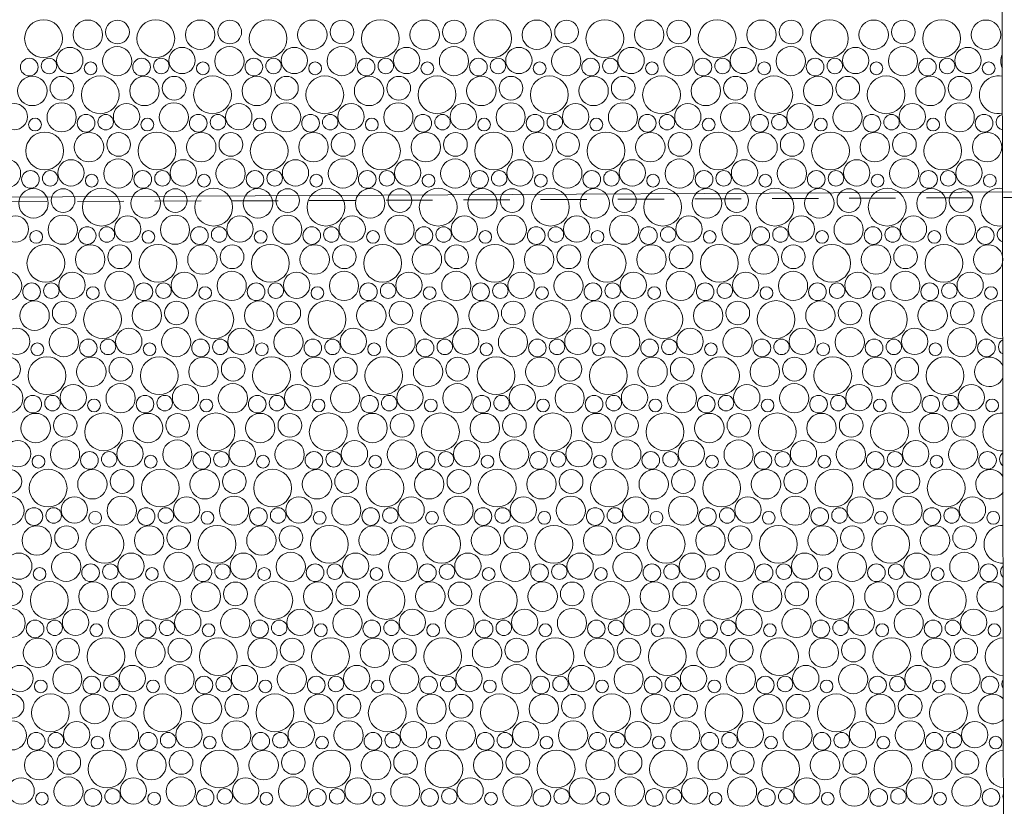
# Model space of a CAD drawing. Header units: metres. Extents: x -167 to 262, y -186 to 508.
# Tile 254 of 256: x 80.98 to 84.17, y 15.76 to 18.3. Entities that reach past the tile are written whole.
import ezdxf

# ---------------------------------------------------------------- set-up
doc = ezdxf.new("R2010")
doc.units = ezdxf.units.M
doc.header["$MEASUREMENT"] = 0
doc.linetypes.add('Strichlinie eng', pattern=[0.23, 0.15, -0.08])
doc.layers.add('60 Auffüllung', color=7, linetype='Continuous')
doc.layers.add('70 Kanal', color=7, linetype='Continuous')

# ---------------------------------------------------------------- blocks, each defined once
blk = doc.blocks.new('*X52', base_point=(27236.1321, 33357.279))
at = {"layer": '60 Auffüllung', "color": 7, "linetype": 'Continuous', "lineweight": 18, "true_color": 0xefefef}
for centre, radius in [((81.0553, 18.2419), 0.0612), ((81.1989, 18.2544), 0.0477), ((81.2949, 18.2632), 0.0384), ((81.419, 18.2419), 0.0612), ((81.5626, 18.2544), 0.0477), ((81.6586, 18.2632), 0.0384), ((81.7828, 18.2419), 0.0612), ((81.9263, 18.2544), 0.0477), ((82.0224, 18.2632), 0.0384), ((82.1465, 18.2419), 0.0612), ((82.29, 18.2544), 0.0477), ((82.3861, 18.2632), 0.0384), ((82.5102, 18.2419), 0.0612), ((82.6537, 18.2544), 0.0477), ((82.7498, 18.2632), 0.0384), ((82.8739, 18.2419), 0.0612), ((83.0174, 18.2544), 0.0477), ((83.1135, 18.2632), 0.0384), ((83.2376, 18.2419), 0.0612), ((83.3812, 18.2544), 0.0477), ((83.4772, 18.2632), 0.0384), ((83.6013, 18.2419), 0.0612), ((83.7449, 18.2544), 0.0477), ((83.8409, 18.2632), 0.0384), ((83.965, 18.2419), 0.0612), ((84.1086, 18.2544), 0.0477), ((81.2939, 18.1689), 0.0473), ((81.6576, 18.1689), 0.0473), ((82.0213, 18.1689), 0.0473), ((82.385, 18.1689), 0.0473), ((82.7488, 18.1689), 0.0473), ((83.1125, 18.1689), 0.0473), ((83.4762, 18.1689), 0.0473), ((83.8399, 18.1689), 0.0473), ((81.1404, 18.171), 0.0426), ((81.5042, 18.171), 0.0426), ((81.8679, 18.171), 0.0426), ((82.2316, 18.171), 0.0426), ((82.5953, 18.171), 0.0426), ((82.959, 18.171), 0.0426), ((83.3227, 18.171), 0.0426), ((83.6864, 18.171), 0.0426), ((84.0501, 18.171), 0.0426), ((81.0092, 18.1497), 0.0286), ((81.0731, 18.1533), 0.0251), ((81.2078, 18.1456), 0.0207), ((81.373, 18.1497), 0.0286), ((81.4368, 18.1533), 0.0251), ((81.5715, 18.1456), 0.0207), ((81.7367, 18.1497), 0.0286), ((81.8005, 18.1533), 0.0251), ((81.9352, 18.1456), 0.0207), ((82.1004, 18.1497), 0.0286), ((82.1642, 18.1533), 0.0251), ((82.2989, 18.1456), 0.0207), ((82.4641, 18.1497), 0.0286), ((82.5279, 18.1533), 0.0251), ((82.6626, 18.1456), 0.0207), ((82.8278, 18.1497), 0.0286), ((82.8916, 18.1533), 0.0251), ((83.0264, 18.1456), 0.0207), ((83.1915, 18.1497), 0.0286), ((83.2553, 18.1533), 0.0251), ((83.3901, 18.1456), 0.0207), ((83.5552, 18.1497), 0.0286), ((83.619, 18.1533), 0.0251), ((83.7538, 18.1456), 0.0207), ((83.9189, 18.1497), 0.0286), ((83.9827, 18.1533), 0.0251), ((84.1175, 18.1456), 0.0207), ((81.0189, 18.0724), 0.0477), ((81.1149, 18.0812), 0.0384), ((81.239, 18.0599), 0.0612), ((81.3826, 18.0724), 0.0477), ((81.4786, 18.0812), 0.0384), ((81.6028, 18.0599), 0.0612), ((81.7463, 18.0724), 0.0477), ((81.8424, 18.0812), 0.0384), ((81.9665, 18.0599), 0.0612), ((82.11, 18.0724), 0.0477), ((82.2061, 18.0812), 0.0384), ((82.3302, 18.0599), 0.0612), ((82.4737, 18.0724), 0.0477), ((82.5698, 18.0812), 0.0384), ((82.6939, 18.0599), 0.0612), ((82.8374, 18.0724), 0.0477), ((82.9335, 18.0812), 0.0384), ((83.0576, 18.0599), 0.0612), ((83.2012, 18.0724), 0.0477), ((83.2972, 18.0812), 0.0384), ((83.4213, 18.0599), 0.0612), ((83.5649, 18.0724), 0.0477), ((83.6609, 18.0812), 0.0384), ((83.785, 18.0599), 0.0612), ((83.9286, 18.0724), 0.0477), ((84.0246, 18.0812), 0.0384), ((80.9604, 17.989), 0.0426), ((81.1139, 17.9869), 0.0473), ((81.3242, 17.989), 0.0426), ((81.4776, 17.9869), 0.0473), ((81.6879, 17.989), 0.0426), ((81.8413, 17.9869), 0.0473), ((82.0516, 17.989), 0.0426), ((82.205, 17.9869), 0.0473), ((82.4153, 17.989), 0.0426), ((82.5688, 17.9869), 0.0473), ((82.779, 17.989), 0.0426), ((82.9325, 17.9869), 0.0473), ((83.1427, 17.989), 0.0426), ((83.2962, 17.9869), 0.0473), ((83.5064, 17.989), 0.0426), ((83.6599, 17.9869), 0.0473), ((83.8701, 17.989), 0.0426), ((84.0236, 17.9869), 0.0473), ((81.193, 17.9678), 0.0286), ((81.2568, 17.9713), 0.0251), ((81.5567, 17.9678), 0.0286), ((81.6205, 17.9713), 0.0251), ((81.9204, 17.9678), 0.0286), ((81.9842, 17.9713), 0.0251), ((82.2841, 17.9678), 0.0286), ((82.3479, 17.9713), 0.0251), ((82.6478, 17.9678), 0.0286), ((82.7116, 17.9713), 0.0251), ((83.0115, 17.9678), 0.0286), ((83.0753, 17.9713), 0.0251), ((83.3752, 17.9678), 0.0286), ((83.439, 17.9713), 0.0251), ((83.7389, 17.9678), 0.0286), ((83.8027, 17.9713), 0.0251), ((84.1026, 17.9678), 0.0286), ((81.0278, 17.9636), 0.0207), ((81.3915, 17.9636), 0.0207), ((81.7552, 17.9636), 0.0207), ((82.1189, 17.9636), 0.0207), ((82.4826, 17.9636), 0.0207), ((82.8464, 17.9636), 0.0207), ((83.2101, 17.9636), 0.0207), ((83.5738, 17.9636), 0.0207), ((83.9375, 17.9636), 0.0207), ((81.059, 17.878), 0.0612), ((81.2026, 17.8904), 0.0477), ((81.2986, 17.8992), 0.0384), ((81.4228, 17.878), 0.0612), ((81.5663, 17.8904), 0.0477), ((81.6624, 17.8992), 0.0384), ((81.7865, 17.878), 0.0612), ((81.93, 17.8904), 0.0477), ((82.0261, 17.8992), 0.0384), ((82.1502, 17.878), 0.0612), ((82.2937, 17.8904), 0.0477), ((82.3898, 17.8992), 0.0384), ((82.5139, 17.878), 0.0612), ((82.6574, 17.8904), 0.0477), ((82.7535, 17.8992), 0.0384), ((82.8776, 17.878), 0.0612), ((83.0212, 17.8904), 0.0477), ((83.1172, 17.8992), 0.0384), ((83.2413, 17.878), 0.0612), ((83.3849, 17.8904), 0.0477), ((83.4809, 17.8992), 0.0384), ((83.605, 17.878), 0.0612), ((83.7486, 17.8904), 0.0477), ((83.8446, 17.8992), 0.0384), ((83.9687, 17.878), 0.0612), ((84.1123, 17.8904), 0.0477), ((80.9339, 17.8049), 0.0473), ((81.1442, 17.807), 0.0426), ((81.2976, 17.8049), 0.0473), ((81.5079, 17.807), 0.0426), ((81.6613, 17.8049), 0.0473), ((81.8716, 17.807), 0.0426), ((82.025, 17.8049), 0.0473), ((82.2353, 17.807), 0.0426), ((82.3888, 17.8049), 0.0473), ((82.599, 17.807), 0.0426), ((82.7525, 17.8049), 0.0473), ((82.9627, 17.807), 0.0426), ((83.1162, 17.8049), 0.0473), ((83.3264, 17.807), 0.0426), ((83.4799, 17.8049), 0.0473), ((83.6901, 17.807), 0.0426), ((83.8436, 17.8049), 0.0473), ((84.0538, 17.807), 0.0426), ((81.013, 17.7858), 0.0286), ((81.0768, 17.7893), 0.0251), ((81.2115, 17.7816), 0.0207), ((81.3767, 17.7858), 0.0286), ((81.4405, 17.7893), 0.0251), ((81.5752, 17.7816), 0.0207), ((81.7404, 17.7858), 0.0286), ((81.8042, 17.7893), 0.0251), ((81.9389, 17.7816), 0.0207), ((82.1041, 17.7858), 0.0286), ((82.1679, 17.7893), 0.0251), ((82.3026, 17.7816), 0.0207), ((82.4678, 17.7858), 0.0286), ((82.5316, 17.7893), 0.0251), ((82.6664, 17.7816), 0.0207), ((82.8315, 17.7858), 0.0286), ((82.8953, 17.7893), 0.0251), ((83.0301, 17.7816), 0.0207), ((83.1952, 17.7858), 0.0286), ((83.259, 17.7893), 0.0251), ((83.3938, 17.7816), 0.0207), ((83.5589, 17.7858), 0.0286), ((83.6227, 17.7893), 0.0251), ((83.7575, 17.7816), 0.0207), ((83.9226, 17.7858), 0.0286), ((83.9864, 17.7893), 0.0251), ((84.1212, 17.7816), 0.0207), ((81.0226, 17.7084), 0.0477), ((81.1186, 17.7172), 0.0384), ((81.2428, 17.696), 0.0612), ((81.3863, 17.7084), 0.0477), ((81.4824, 17.7172), 0.0384), ((81.6065, 17.696), 0.0612), ((81.75, 17.7084), 0.0477), ((81.8461, 17.7172), 0.0384), ((81.9702, 17.696), 0.0612), ((82.1137, 17.7084), 0.0477), ((82.2098, 17.7172), 0.0384), ((82.3339, 17.696), 0.0612), ((82.4774, 17.7084), 0.0477), ((82.5735, 17.7172), 0.0384), ((82.6976, 17.696), 0.0612), ((82.8412, 17.7084), 0.0477), ((82.9372, 17.7172), 0.0384), ((83.0613, 17.696), 0.0612), ((83.2049, 17.7084), 0.0477), ((83.3009, 17.7172), 0.0384), ((83.425, 17.696), 0.0612), ((83.5686, 17.7084), 0.0477), ((83.6646, 17.7172), 0.0384), ((83.7887, 17.696), 0.0612), ((83.9323, 17.7084), 0.0477), ((84.0283, 17.7172), 0.0384), ((80.9642, 17.625), 0.0426), ((81.1176, 17.6229), 0.0473), ((81.3279, 17.625), 0.0426), ((81.4813, 17.6229), 0.0473), ((81.6916, 17.625), 0.0426), ((81.845, 17.6229), 0.0473), ((82.0553, 17.625), 0.0426), ((82.2088, 17.6229), 0.0473), ((82.419, 17.625), 0.0426), ((82.5725, 17.6229), 0.0473), ((82.7827, 17.625), 0.0426), ((82.9362, 17.6229), 0.0473), ((83.1464, 17.625), 0.0426), ((83.2999, 17.6229), 0.0473), ((83.5101, 17.625), 0.0426), ((83.6636, 17.6229), 0.0473), ((83.8738, 17.625), 0.0426), ((84.0273, 17.6229), 0.0473), ((81.0315, 17.5996), 0.0207), ((81.1967, 17.6038), 0.0286), ((81.2605, 17.6073), 0.0251), ((81.3952, 17.5996), 0.0207), ((81.5604, 17.6038), 0.0286), ((81.6242, 17.6073), 0.0251), ((81.7589, 17.5996), 0.0207), ((81.9241, 17.6038), 0.0286), ((81.9879, 17.6073), 0.0251), ((82.1226, 17.5996), 0.0207), ((82.2878, 17.6038), 0.0286), ((82.3516, 17.6073), 0.0251), ((82.4864, 17.5996), 0.0207), ((82.6515, 17.6038), 0.0286), ((82.7153, 17.6073), 0.0251), ((82.8501, 17.5996), 0.0207), ((83.0152, 17.6038), 0.0286), ((83.079, 17.6073), 0.0251), ((83.2138, 17.5996), 0.0207), ((83.3789, 17.6038), 0.0286), ((83.4427, 17.6073), 0.0251), ((83.5775, 17.5996), 0.0207), ((83.7426, 17.6038), 0.0286), ((83.8064, 17.6073), 0.0251), ((83.9412, 17.5996), 0.0207), ((84.1063, 17.6038), 0.0286), ((81.0628, 17.514), 0.0612), ((81.2063, 17.5264), 0.0477), ((81.3024, 17.5352), 0.0384), ((81.4265, 17.514), 0.0612), ((81.57, 17.5264), 0.0477), ((81.6661, 17.5352), 0.0384), ((81.7902, 17.514), 0.0612), ((81.9337, 17.5264), 0.0477), ((82.0298, 17.5352), 0.0384), ((82.1539, 17.514), 0.0612), ((82.2974, 17.5264), 0.0477), ((82.3935, 17.5352), 0.0384), ((82.5176, 17.514), 0.0612), ((82.6612, 17.5264), 0.0477), ((82.7572, 17.5352), 0.0384), ((82.8813, 17.514), 0.0612), ((83.0249, 17.5264), 0.0477), ((83.1209, 17.5352), 0.0384), ((83.245, 17.514), 0.0612), ((83.3886, 17.5264), 0.0477), ((83.4846, 17.5352), 0.0384), ((83.6087, 17.514), 0.0612), ((83.7523, 17.5264), 0.0477), ((83.8483, 17.5352), 0.0384), ((83.9724, 17.514), 0.0612), ((84.116, 17.5264), 0.0477), ((80.9376, 17.4409), 0.0473), ((81.1479, 17.443), 0.0426), ((81.3013, 17.4409), 0.0473), ((81.5116, 17.443), 0.0426), ((81.665, 17.4409), 0.0473), ((81.8753, 17.443), 0.0426), ((82.0288, 17.4409), 0.0473), ((82.239, 17.443), 0.0426), ((82.3925, 17.4409), 0.0473), ((82.6027, 17.443), 0.0426), ((82.7562, 17.4409), 0.0473), ((82.9664, 17.443), 0.0426), ((83.1199, 17.4409), 0.0473), ((83.3301, 17.443), 0.0426), ((83.4836, 17.4409), 0.0473), ((83.6938, 17.443), 0.0426), ((83.8473, 17.4409), 0.0473), ((84.0575, 17.443), 0.0426), ((81.0167, 17.4218), 0.0286), ((81.0805, 17.4253), 0.0251), ((81.3804, 17.4218), 0.0286), ((81.4442, 17.4253), 0.0251), ((81.7441, 17.4218), 0.0286), ((81.8079, 17.4253), 0.0251), ((82.1078, 17.4218), 0.0286), ((82.1716, 17.4253), 0.0251), ((82.4715, 17.4218), 0.0286), ((82.5353, 17.4253), 0.0251), ((82.8352, 17.4218), 0.0286), ((82.899, 17.4253), 0.0251), ((83.1989, 17.4218), 0.0286), ((83.2627, 17.4253), 0.0251), ((83.5626, 17.4218), 0.0286), ((83.6264, 17.4253), 0.0251), ((83.9263, 17.4218), 0.0286), ((83.9901, 17.4253), 0.0251), ((81.2152, 17.4176), 0.0207), ((81.5789, 17.4176), 0.0207), ((81.9426, 17.4176), 0.0207), ((82.3064, 17.4176), 0.0207), ((82.6701, 17.4176), 0.0207), ((83.0338, 17.4176), 0.0207), ((83.3975, 17.4176), 0.0207), ((83.7612, 17.4176), 0.0207), ((84.1249, 17.4176), 0.0207), ((81.0263, 17.3444), 0.0477), ((81.1224, 17.3532), 0.0384), ((81.2465, 17.332), 0.0612), ((81.39, 17.3444), 0.0477), ((81.4861, 17.3532), 0.0384), ((81.6102, 17.332), 0.0612), ((81.7537, 17.3444), 0.0477), ((81.8498, 17.3532), 0.0384), ((81.9739, 17.332), 0.0612), ((82.1174, 17.3444), 0.0477), ((82.2135, 17.3532), 0.0384), ((82.3376, 17.332), 0.0612), ((82.4812, 17.3444), 0.0477), ((82.5772, 17.3532), 0.0384), ((82.7013, 17.332), 0.0612), ((82.8449, 17.3444), 0.0477), ((82.9409, 17.3532), 0.0384), ((83.065, 17.332), 0.0612), ((83.2086, 17.3444), 0.0477), ((83.3046, 17.3532), 0.0384), ((83.4287, 17.332), 0.0612), ((83.5723, 17.3444), 0.0477), ((83.6683, 17.3532), 0.0384), ((83.7924, 17.332), 0.0612), ((83.936, 17.3444), 0.0477), ((84.032, 17.3532), 0.0384), ((80.9679, 17.261), 0.0426), ((81.1213, 17.2589), 0.0473), ((81.3316, 17.261), 0.0426), ((81.485, 17.2589), 0.0473), ((81.6953, 17.261), 0.0426), ((81.8488, 17.2589), 0.0473), ((82.059, 17.261), 0.0426), ((82.2125, 17.2589), 0.0473), ((82.4227, 17.261), 0.0426), ((82.5762, 17.2589), 0.0473), ((82.7864, 17.261), 0.0426), ((82.9399, 17.2589), 0.0473), ((83.1501, 17.261), 0.0426), ((83.3036, 17.2589), 0.0473), ((83.5138, 17.261), 0.0426), ((83.6673, 17.2589), 0.0473), ((83.8775, 17.261), 0.0426), ((84.031, 17.2589), 0.0473), ((81.2004, 17.2398), 0.0286), ((81.2642, 17.2433), 0.0251), ((81.5641, 17.2398), 0.0286), ((81.6279, 17.2433), 0.0251), ((81.9278, 17.2398), 0.0286), ((81.9916, 17.2433), 0.0251), ((82.2915, 17.2398), 0.0286), ((82.3553, 17.2433), 0.0251), ((82.6552, 17.2398), 0.0286), ((82.719, 17.2433), 0.0251), ((83.0189, 17.2398), 0.0286), ((83.0827, 17.2433), 0.0251), ((83.3826, 17.2398), 0.0286), ((83.4464, 17.2433), 0.0251), ((83.7463, 17.2398), 0.0286), ((83.8101, 17.2433), 0.0251), ((84.11, 17.2398), 0.0286), ((81.0352, 17.2356), 0.0207), ((81.3989, 17.2356), 0.0207), ((81.7626, 17.2356), 0.0207), ((82.1264, 17.2356), 0.0207), ((82.4901, 17.2356), 0.0207), ((82.8538, 17.2356), 0.0207), ((83.2175, 17.2356), 0.0207), ((83.5812, 17.2356), 0.0207), ((83.9449, 17.2356), 0.0207), ((80.9424, 17.1712), 0.0384), ((81.0665, 17.15), 0.0612), ((81.21, 17.1624), 0.0477), ((81.3061, 17.1712), 0.0384), ((81.4302, 17.15), 0.0612), ((81.5737, 17.1624), 0.0477), ((81.6698, 17.1712), 0.0384), ((81.7939, 17.15), 0.0612), ((81.9374, 17.1624), 0.0477), ((82.0335, 17.1712), 0.0384), ((82.1576, 17.15), 0.0612), ((82.3012, 17.1624), 0.0477), ((82.3972, 17.1712), 0.0384), ((82.5213, 17.15), 0.0612), ((82.6649, 17.1624), 0.0477), ((82.7609, 17.1712), 0.0384), ((82.885, 17.15), 0.0612), ((83.0286, 17.1624), 0.0477), ((83.1246, 17.1712), 0.0384), ((83.2487, 17.15), 0.0612), ((83.3923, 17.1624), 0.0477), ((83.4883, 17.1712), 0.0384), ((83.6124, 17.15), 0.0612), ((83.756, 17.1624), 0.0477), ((83.852, 17.1712), 0.0384), ((83.9761, 17.15), 0.0612), ((80.9413, 17.0769), 0.0473), ((81.1516, 17.079), 0.0426), ((81.305, 17.0769), 0.0473), ((81.5153, 17.079), 0.0426), ((81.6688, 17.0769), 0.0473), ((81.879, 17.079), 0.0426), ((82.0325, 17.0769), 0.0473), ((82.2427, 17.079), 0.0426), ((82.3962, 17.0769), 0.0473), ((82.6064, 17.079), 0.0426), ((82.7599, 17.0769), 0.0473), ((82.9701, 17.079), 0.0426), ((83.1236, 17.0769), 0.0473), ((83.3338, 17.079), 0.0426), ((83.4873, 17.0769), 0.0473), ((83.6975, 17.079), 0.0426), ((83.851, 17.0769), 0.0473), ((84.0612, 17.079), 0.0426), ((81.0204, 17.0578), 0.0286), ((81.0842, 17.0613), 0.0251), ((81.2189, 17.0536), 0.0207), ((81.3841, 17.0578), 0.0286), ((81.4479, 17.0613), 0.0251), ((81.5826, 17.0536), 0.0207), ((81.7478, 17.0578), 0.0286), ((81.8116, 17.0613), 0.0251), ((81.9464, 17.0536), 0.0207), ((82.1115, 17.0578), 0.0286), ((82.1753, 17.0613), 0.0251), ((82.3101, 17.0536), 0.0207), ((82.4752, 17.0578), 0.0286), ((82.539, 17.0613), 0.0251), ((82.6738, 17.0536), 0.0207), ((82.8389, 17.0578), 0.0286), ((82.9027, 17.0613), 0.0251), ((83.0375, 17.0536), 0.0207), ((83.2026, 17.0578), 0.0286), ((83.2664, 17.0613), 0.0251), ((83.4012, 17.0536), 0.0207), ((83.5663, 17.0578), 0.0286), ((83.6301, 17.0613), 0.0251), ((83.7649, 17.0536), 0.0207), ((83.93, 17.0578), 0.0286), ((83.9939, 17.0613), 0.0251), ((84.1286, 17.0536), 0.0207), ((81.03, 16.9804), 0.0477), ((81.1261, 16.9892), 0.0384), ((81.2502, 16.968), 0.0612), ((81.3937, 16.9804), 0.0477), ((81.4898, 16.9892), 0.0384), ((81.6139, 16.968), 0.0612), ((81.7574, 16.9804), 0.0477), ((81.8535, 16.9892), 0.0384), ((81.9776, 16.968), 0.0612), ((82.1212, 16.9804), 0.0477), ((82.2172, 16.9892), 0.0384), ((82.3413, 16.968), 0.0612), ((82.4849, 16.9804), 0.0477), ((82.5809, 16.9892), 0.0384), ((82.705, 16.968), 0.0612), ((82.8486, 16.9804), 0.0477), ((82.9446, 16.9892), 0.0384), ((83.0687, 16.968), 0.0612), ((83.2123, 16.9804), 0.0477), ((83.3083, 16.9892), 0.0384), ((83.4324, 16.968), 0.0612), ((83.576, 16.9804), 0.0477), ((83.672, 16.9892), 0.0384), ((83.7961, 16.968), 0.0612), ((83.9397, 16.9804), 0.0477), ((84.0357, 16.9892), 0.0384), ((80.9716, 16.8971), 0.0426), ((81.125, 16.8949), 0.0473), ((81.3353, 16.8971), 0.0426), ((81.4888, 16.8949), 0.0473), ((81.699, 16.8971), 0.0426), ((81.8525, 16.8949), 0.0473), ((82.0627, 16.8971), 0.0426), ((82.2162, 16.8949), 0.0473), ((82.4264, 16.8971), 0.0426), ((82.5799, 16.8949), 0.0473), ((82.7901, 16.8971), 0.0426), ((82.9436, 16.8949), 0.0473), ((83.1538, 16.8971), 0.0426), ((83.3073, 16.8949), 0.0473), ((83.5175, 16.8971), 0.0426), ((83.671, 16.8949), 0.0473), ((83.8812, 16.8971), 0.0426), ((84.0347, 16.8949), 0.0473), ((81.0389, 16.8716), 0.0207), ((81.2041, 16.8758), 0.0286), ((81.2679, 16.8793), 0.0251), ((81.4026, 16.8716), 0.0207), ((81.5678, 16.8758), 0.0286), ((81.6316, 16.8793), 0.0251), ((81.7664, 16.8716), 0.0207), ((81.9315, 16.8758), 0.0286), ((81.9953, 16.8793), 0.0251), ((82.1301, 16.8716), 0.0207), ((82.2952, 16.8758), 0.0286), ((82.359, 16.8793), 0.0251), ((82.4938, 16.8716), 0.0207), ((82.6589, 16.8758), 0.0286), ((82.7227, 16.8793), 0.0251), ((82.8575, 16.8716), 0.0207), ((83.0226, 16.8758), 0.0286), ((83.0864, 16.8793), 0.0251), ((83.2212, 16.8716), 0.0207), ((83.3863, 16.8758), 0.0286), ((83.4501, 16.8793), 0.0251), ((83.5849, 16.8716), 0.0207), ((83.75, 16.8758), 0.0286), ((83.8139, 16.8793), 0.0251), ((83.9486, 16.8716), 0.0207), ((84.1137, 16.8758), 0.0286), ((80.9461, 16.8073), 0.0384), ((81.0702, 16.786), 0.0612), ((81.2137, 16.7984), 0.0477), ((81.3098, 16.8073), 0.0384), ((81.4339, 16.786), 0.0612), ((81.5774, 16.7984), 0.0477), ((81.6735, 16.8073), 0.0384), ((81.7976, 16.786), 0.0612), ((81.9412, 16.7984), 0.0477), ((82.0372, 16.8073), 0.0384), ((82.1613, 16.786), 0.0612), ((82.3049, 16.7984), 0.0477), ((82.4009, 16.8073), 0.0384), ((82.525, 16.786), 0.0612), ((82.6686, 16.7984), 0.0477), ((82.7646, 16.8073), 0.0384), ((82.8887, 16.786), 0.0612), ((83.0323, 16.7984), 0.0477), ((83.1283, 16.8073), 0.0384), ((83.2524, 16.786), 0.0612), ((83.396, 16.7984), 0.0477), ((83.492, 16.8073), 0.0384), ((83.6161, 16.786), 0.0612), ((83.7597, 16.7984), 0.0477), ((83.8557, 16.8073), 0.0384), ((83.9798, 16.786), 0.0612), ((80.945, 16.7129), 0.0473), ((81.1553, 16.7151), 0.0426), ((81.3088, 16.7129), 0.0473), ((81.519, 16.7151), 0.0426), ((81.6725, 16.7129), 0.0473), ((81.8827, 16.7151), 0.0426), ((82.0362, 16.7129), 0.0473), ((82.2464, 16.7151), 0.0426), ((82.3999, 16.7129), 0.0473), ((82.6101, 16.7151), 0.0426), ((82.7636, 16.7129), 0.0473), ((82.9738, 16.7151), 0.0426), ((83.1273, 16.7129), 0.0473), ((83.3375, 16.7151), 0.0426), ((83.491, 16.7129), 0.0473), ((83.7012, 16.7151), 0.0426), ((83.8547, 16.7129), 0.0473), ((84.0649, 16.7151), 0.0426), ((81.0241, 16.6938), 0.0286), ((81.0879, 16.6973), 0.0251), ((81.3878, 16.6938), 0.0286), ((81.4516, 16.6973), 0.0251), ((81.7515, 16.6938), 0.0286), ((81.8153, 16.6973), 0.0251), ((82.1152, 16.6938), 0.0286), ((82.179, 16.6973), 0.0251), ((82.4789, 16.6938), 0.0286), ((82.5427, 16.6973), 0.0251), ((82.8426, 16.6938), 0.0286), ((82.9064, 16.6973), 0.0251), ((83.2063, 16.6938), 0.0286), ((83.2701, 16.6973), 0.0251), ((83.57, 16.6938), 0.0286), ((83.6339, 16.6973), 0.0251), ((83.9337, 16.6938), 0.0286), ((83.9976, 16.6973), 0.0251), ((81.2226, 16.6896), 0.0207), ((81.5864, 16.6896), 0.0207), ((81.9501, 16.6896), 0.0207), ((82.3138, 16.6896), 0.0207), ((82.6775, 16.6896), 0.0207), ((83.0412, 16.6896), 0.0207), ((83.4049, 16.6896), 0.0207), ((83.7686, 16.6896), 0.0207), ((84.1323, 16.6896), 0.0207), ((81.0337, 16.6164), 0.0477), ((81.1298, 16.6253), 0.0384), ((81.2539, 16.604), 0.0612), ((81.3974, 16.6164), 0.0477), ((81.4935, 16.6253), 0.0384), ((81.6176, 16.604), 0.0612), ((81.7612, 16.6164), 0.0477), ((81.8572, 16.6253), 0.0384), ((81.9813, 16.604), 0.0612), ((82.1249, 16.6164), 0.0477), ((82.2209, 16.6253), 0.0384), ((82.345, 16.604), 0.0612), ((82.4886, 16.6164), 0.0477), ((82.5846, 16.6253), 0.0384), ((82.7087, 16.604), 0.0612), ((82.8523, 16.6164), 0.0477), ((82.9483, 16.6253), 0.0384), ((83.0724, 16.604), 0.0612), ((83.216, 16.6164), 0.0477), ((83.312, 16.6253), 0.0384), ((83.4361, 16.604), 0.0612), ((83.5797, 16.6164), 0.0477), ((83.6757, 16.6253), 0.0384), ((83.7998, 16.604), 0.0612), ((83.9434, 16.6164), 0.0477), ((84.0394, 16.6253), 0.0384), ((80.9753, 16.5331), 0.0426), ((81.1288, 16.5309), 0.0473), ((81.339, 16.5331), 0.0426), ((81.4925, 16.5309), 0.0473), ((81.7027, 16.5331), 0.0426), ((81.8562, 16.5309), 0.0473), ((82.0664, 16.5331), 0.0426), ((82.2199, 16.5309), 0.0473), ((82.4301, 16.5331), 0.0426), ((82.5836, 16.5309), 0.0473), ((82.7938, 16.5331), 0.0426), ((82.9473, 16.5309), 0.0473), ((83.1575, 16.5331), 0.0426), ((83.311, 16.5309), 0.0473), ((83.5212, 16.5331), 0.0426), ((83.6747, 16.5309), 0.0473), ((83.8849, 16.5331), 0.0426), ((84.0384, 16.5309), 0.0473), ((81.0426, 16.5076), 0.0207), ((81.2078, 16.5118), 0.0286), ((81.2716, 16.5153), 0.0251), ((81.4064, 16.5076), 0.0207), ((81.5715, 16.5118), 0.0286), ((81.6353, 16.5153), 0.0251), ((81.7701, 16.5076), 0.0207), ((81.9352, 16.5118), 0.0286), ((81.999, 16.5153), 0.0251), ((82.1338, 16.5076), 0.0207), ((82.2989, 16.5118), 0.0286), ((82.3627, 16.5153), 0.0251), ((82.4975, 16.5076), 0.0207), ((82.6626, 16.5118), 0.0286), ((82.7264, 16.5153), 0.0251), ((82.8612, 16.5076), 0.0207), ((83.0263, 16.5118), 0.0286), ((83.0901, 16.5153), 0.0251), ((83.2249, 16.5076), 0.0207), ((83.39, 16.5118), 0.0286), ((83.4539, 16.5153), 0.0251), ((83.5886, 16.5076), 0.0207), ((83.7537, 16.5118), 0.0286), ((83.8176, 16.5153), 0.0251), ((83.9523, 16.5076), 0.0207), ((84.1174, 16.5118), 0.0286), ((80.9498, 16.4433), 0.0384), ((81.0739, 16.422), 0.0612), ((81.2174, 16.4344), 0.0477), ((81.3135, 16.4433), 0.0384), ((81.4376, 16.422), 0.0612), ((81.5812, 16.4344), 0.0477), ((81.6772, 16.4433), 0.0384), ((81.8013, 16.422), 0.0612), ((81.9449, 16.4344), 0.0477), ((82.0409, 16.4433), 0.0384), ((82.165, 16.422), 0.0612), ((82.3086, 16.4344), 0.0477), ((82.4046, 16.4433), 0.0384), ((82.5287, 16.422), 0.0612), ((82.6723, 16.4344), 0.0477), ((82.7683, 16.4433), 0.0384), ((82.8924, 16.422), 0.0612), ((83.036, 16.4344), 0.0477), ((83.132, 16.4433), 0.0384), ((83.2561, 16.422), 0.0612), ((83.3997, 16.4344), 0.0477), ((83.4957, 16.4433), 0.0384), ((83.6198, 16.422), 0.0612), ((83.7634, 16.4344), 0.0477), ((83.8594, 16.4433), 0.0384), ((83.9835, 16.422), 0.0612), ((80.9488, 16.3489), 0.0473), ((81.159, 16.3511), 0.0426), ((81.3125, 16.3489), 0.0473), ((81.5227, 16.3511), 0.0426), ((81.6762, 16.3489), 0.0473), ((81.8864, 16.3511), 0.0426), ((82.0399, 16.3489), 0.0473), ((82.2501, 16.3511), 0.0426), ((82.4036, 16.3489), 0.0473), ((82.6138, 16.3511), 0.0426), ((82.7673, 16.3489), 0.0473), ((82.9775, 16.3511), 0.0426), ((83.131, 16.3489), 0.0473), ((83.3412, 16.3511), 0.0426), ((83.4947, 16.3489), 0.0473), ((83.7049, 16.3511), 0.0426), ((83.8584, 16.3489), 0.0473), ((84.0686, 16.3511), 0.0426), ((81.0278, 16.3298), 0.0286), ((81.0916, 16.3333), 0.0251), ((81.2264, 16.3256), 0.0207), ((81.3915, 16.3298), 0.0286), ((81.4553, 16.3333), 0.0251), ((81.5901, 16.3256), 0.0207), ((81.7552, 16.3298), 0.0286), ((81.819, 16.3333), 0.0251), ((81.9538, 16.3256), 0.0207), ((82.1189, 16.3298), 0.0286), ((82.1827, 16.3333), 0.0251), ((82.3175, 16.3256), 0.0207), ((82.4826, 16.3298), 0.0286), ((82.5464, 16.3333), 0.0251), ((82.6812, 16.3256), 0.0207), ((82.8463, 16.3298), 0.0286), ((82.9101, 16.3333), 0.0251), ((83.0449, 16.3256), 0.0207), ((83.21, 16.3298), 0.0286), ((83.2739, 16.3333), 0.0251), ((83.4086, 16.3256), 0.0207), ((83.5737, 16.3298), 0.0286), ((83.6376, 16.3333), 0.0251), ((83.7723, 16.3256), 0.0207), ((83.9374, 16.3298), 0.0286), ((84.0013, 16.3333), 0.0251), ((84.136, 16.3256), 0.0207), ((81.2576, 16.24), 0.0612), ((81.6213, 16.24), 0.0612), ((81.985, 16.24), 0.0612), ((82.3487, 16.24), 0.0612), ((82.7124, 16.24), 0.0612), ((83.0761, 16.24), 0.0612), ((83.4398, 16.24), 0.0612), ((83.8035, 16.24), 0.0612), ((81.0374, 16.2524), 0.0477), ((81.1335, 16.2613), 0.0384), ((81.4012, 16.2524), 0.0477), ((81.4972, 16.2613), 0.0384), ((81.7649, 16.2524), 0.0477), ((81.8609, 16.2613), 0.0384), ((82.1286, 16.2524), 0.0477), ((82.2246, 16.2613), 0.0384), ((82.4923, 16.2524), 0.0477), ((82.5883, 16.2613), 0.0384), ((82.856, 16.2524), 0.0477), ((82.952, 16.2613), 0.0384), ((83.2197, 16.2524), 0.0477), ((83.3157, 16.2613), 0.0384), ((83.5834, 16.2524), 0.0477), ((83.6794, 16.2613), 0.0384), ((83.9471, 16.2524), 0.0477), ((84.0431, 16.2613), 0.0384), ((80.979, 16.1691), 0.0426), ((81.1325, 16.1669), 0.0473), ((81.3427, 16.1691), 0.0426), ((81.4962, 16.1669), 0.0473), ((81.7064, 16.1691), 0.0426), ((81.8599, 16.1669), 0.0473), ((82.0701, 16.1691), 0.0426), ((82.2236, 16.1669), 0.0473), ((82.4338, 16.1691), 0.0426), ((82.5873, 16.1669), 0.0473), ((82.7975, 16.1691), 0.0426), ((82.951, 16.1669), 0.0473), ((83.1612, 16.1691), 0.0426), ((83.3147, 16.1669), 0.0473), ((83.5249, 16.1691), 0.0426), ((83.6784, 16.1669), 0.0473), ((83.8886, 16.1691), 0.0426), ((84.0421, 16.1669), 0.0473), ((81.2115, 16.1478), 0.0286), ((81.2753, 16.1513), 0.0251), ((81.5752, 16.1478), 0.0286), ((81.639, 16.1513), 0.0251), ((81.9389, 16.1478), 0.0286), ((82.0027, 16.1513), 0.0251), ((82.3026, 16.1478), 0.0286), ((82.3664, 16.1513), 0.0251), ((82.6663, 16.1478), 0.0286), ((82.7301, 16.1513), 0.0251), ((83.03, 16.1478), 0.0286), ((83.0939, 16.1513), 0.0251), ((83.3937, 16.1478), 0.0286), ((83.4576, 16.1513), 0.0251), ((83.7574, 16.1478), 0.0286), ((83.8213, 16.1513), 0.0251), ((84.1212, 16.1478), 0.0286), ((81.0464, 16.1436), 0.0207), ((81.4101, 16.1436), 0.0207), ((81.7738, 16.1436), 0.0207), ((82.1375, 16.1436), 0.0207), ((82.5012, 16.1436), 0.0207), ((82.8649, 16.1436), 0.0207), ((83.2286, 16.1436), 0.0207), ((83.5923, 16.1436), 0.0207), ((83.956, 16.1436), 0.0207), ((80.9535, 16.0793), 0.0384), ((81.0776, 16.058), 0.0612), ((81.2212, 16.0704), 0.0477), ((81.3172, 16.0793), 0.0384), ((81.4413, 16.058), 0.0612), ((81.5849, 16.0704), 0.0477), ((81.6809, 16.0793), 0.0384), ((81.805, 16.058), 0.0612), ((81.9486, 16.0704), 0.0477), ((82.0446, 16.0793), 0.0384), ((82.1687, 16.058), 0.0612), ((82.3123, 16.0704), 0.0477), ((82.4083, 16.0793), 0.0384), ((82.5324, 16.058), 0.0612), ((82.676, 16.0704), 0.0477), ((82.772, 16.0793), 0.0384), ((82.8961, 16.058), 0.0612), ((83.0397, 16.0704), 0.0477), ((83.1357, 16.0793), 0.0384), ((83.2598, 16.058), 0.0612), ((83.4034, 16.0704), 0.0477), ((83.4994, 16.0793), 0.0384), ((83.6235, 16.058), 0.0612), ((83.7671, 16.0704), 0.0477), ((83.8631, 16.0793), 0.0384), ((83.9872, 16.058), 0.0612), ((80.9525, 15.9849), 0.0473), ((81.1627, 15.9871), 0.0426), ((81.3162, 15.9849), 0.0473), ((81.5264, 15.9871), 0.0426), ((81.6799, 15.9849), 0.0473), ((81.8901, 15.9871), 0.0426), ((82.0436, 15.9849), 0.0473), ((82.2538, 15.9871), 0.0426), ((82.4073, 15.9849), 0.0473), ((82.6175, 15.9871), 0.0426), ((82.771, 15.9849), 0.0473), ((82.9812, 15.9871), 0.0426), ((83.1347, 15.9849), 0.0473), ((83.3449, 15.9871), 0.0426), ((83.4984, 15.9849), 0.0473), ((83.7086, 15.9871), 0.0426), ((83.8621, 15.9849), 0.0473), ((84.0724, 15.9871), 0.0426), ((81.0315, 15.9658), 0.0286), ((81.0953, 15.9693), 0.0251), ((81.2301, 15.9616), 0.0207), ((81.3952, 15.9658), 0.0286), ((81.459, 15.9693), 0.0251), ((81.5938, 15.9616), 0.0207), ((81.7589, 15.9658), 0.0286), ((81.8227, 15.9693), 0.0251), ((81.9575, 15.9616), 0.0207), ((82.1226, 15.9658), 0.0286), ((82.1864, 15.9693), 0.0251), ((82.3212, 15.9616), 0.0207), ((82.4863, 15.9658), 0.0286), ((82.5501, 15.9693), 0.0251), ((82.6849, 15.9616), 0.0207), ((82.85, 15.9658), 0.0286), ((82.9139, 15.9693), 0.0251), ((83.0486, 15.9616), 0.0207), ((83.2137, 15.9658), 0.0286), ((83.2776, 15.9693), 0.0251), ((83.4123, 15.9616), 0.0207), ((83.5774, 15.9658), 0.0286), ((83.6413, 15.9693), 0.0251), ((83.776, 15.9616), 0.0207), ((83.9412, 15.9658), 0.0286), ((84.005, 15.9693), 0.0251), ((84.1397, 15.9616), 0.0207), ((81.0412, 15.8885), 0.0477), ((81.1372, 15.8973), 0.0384), ((81.2613, 15.876), 0.0612), ((81.4049, 15.8885), 0.0477), ((81.5009, 15.8973), 0.0384), ((81.625, 15.876), 0.0612), ((81.7686, 15.8885), 0.0477), ((81.8646, 15.8973), 0.0384), ((81.9887, 15.876), 0.0612), ((82.1323, 15.8885), 0.0477), ((82.2283, 15.8973), 0.0384), ((82.3524, 15.876), 0.0612), ((82.496, 15.8885), 0.0477), ((82.592, 15.8973), 0.0384), ((82.7161, 15.876), 0.0612), ((82.8597, 15.8885), 0.0477), ((82.9557, 15.8973), 0.0384), ((83.0798, 15.876), 0.0612), ((83.2234, 15.8885), 0.0477), ((83.3194, 15.8973), 0.0384), ((83.4435, 15.876), 0.0612), ((83.5871, 15.8885), 0.0477), ((83.6831, 15.8973), 0.0384), ((83.8072, 15.876), 0.0612), ((83.9508, 15.8885), 0.0477), ((84.0468, 15.8973), 0.0384), ((80.9827, 15.8051), 0.0426), ((81.1362, 15.8029), 0.0473), ((81.3464, 15.8051), 0.0426), ((81.4999, 15.8029), 0.0473), ((81.7101, 15.8051), 0.0426), ((81.8636, 15.8029), 0.0473), ((82.0738, 15.8051), 0.0426), ((82.2273, 15.8029), 0.0473), ((82.4375, 15.8051), 0.0426), ((82.591, 15.8029), 0.0473), ((82.8012, 15.8051), 0.0426), ((82.9547, 15.8029), 0.0473), ((83.1649, 15.8051), 0.0426), ((83.3184, 15.8029), 0.0473), ((83.5286, 15.8051), 0.0426), ((83.6821, 15.8029), 0.0473), ((83.8924, 15.8051), 0.0426), ((84.0458, 15.8029), 0.0473), ((81.0501, 15.7797), 0.0207), ((81.2152, 15.7838), 0.0286), ((81.279, 15.7873), 0.0251), ((81.4138, 15.7797), 0.0207), ((81.5789, 15.7838), 0.0286), ((81.6427, 15.7873), 0.0251), ((81.7775, 15.7797), 0.0207), ((81.9426, 15.7838), 0.0286), ((82.0064, 15.7873), 0.0251), ((82.1412, 15.7797), 0.0207), ((82.3063, 15.7838), 0.0286), ((82.3701, 15.7873), 0.0251), ((82.5049, 15.7797), 0.0207), ((82.67, 15.7838), 0.0286), ((82.7339, 15.7873), 0.0251), ((82.8686, 15.7797), 0.0207), ((83.0337, 15.7838), 0.0286), ((83.0976, 15.7873), 0.0251), ((83.2323, 15.7797), 0.0207), ((83.3974, 15.7838), 0.0286), ((83.4613, 15.7873), 0.0251), ((83.596, 15.7797), 0.0207), ((83.7612, 15.7838), 0.0286), ((83.825, 15.7873), 0.0251), ((83.9597, 15.7797), 0.0207), ((84.1249, 15.7838), 0.0286)]:
    blk.add_circle(centre, radius, dxfattribs=at)
for centre, radius, start, end in [((84.2036, 18.1689), 0.0473, 152.5316, 207.6486), ((84.1487, 18.0599), 0.0612, 77.7307, 282.4495), ((84.1664, 17.9713), 0.0251, 100.4017, 259.7786), ((84.1524, 17.696), 0.0612, 80.7192, 279.461), ((84.1701, 17.6073), 0.0251, 107.7904, 252.3898), ((84.1561, 17.332), 0.0612, 83.6821, 276.4981), ((84.1739, 17.2433), 0.0251, 115.499, 244.6812), ((84.1197, 17.1624), 0.0477, 24.2314, 335.9489), ((84.1598, 16.968), 0.0612, 86.6279, 273.5524), ((84.1776, 16.8793), 0.0251, 123.7397, 236.4405), ((84.1234, 16.7984), 0.0477, 32.2225, 327.9578), ((84.1635, 16.604), 0.0612, 89.5645, 270.6157), ((84.1813, 16.5153), 0.0251, 132.8673, 227.3129), ((84.1271, 16.4344), 0.0477, 38.7284, 321.4519), ((84.1672, 16.24), 0.0612, 92.4997, 267.6805), ((84.185, 16.1513), 0.0251, 143.6219, 216.5583), ((84.1308, 16.0704), 0.0477, 44.4153, 315.7649), ((84.171, 15.876), 0.0612, 95.4413, 264.7389), ((84.1887, 15.7873), 0.0251, 158.4043, 201.776)]:
    blk.add_arc(centre, radius, start, end, dxfattribs=at)

msp = doc.modelspace()

# ---------------------------------------------------------------- hatches: boundary and pattern name
at = {"layer": '60 Auffüllung', "linetype": 'Continuous', "lineweight": 18, "true_color": 0xefefef}
h = msp.add_hatch(dxfattribs=at)
h.set_pattern_fill('Erde_1_0001', style=0, pattern_type=2)
h.set_pattern_definition([(0, (27236.1321, 33357.27905), (0, 0.779422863), [0.04875, -0.40125]), (0, (27236.3571, 33357.66876), (0, 0.779422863), [0.04875, -0.40125]), (60, (27236.1321, 33357.27905), (-0.675, 0.389711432), [0.04875, -0.40125]), (60, (27236.5821, 33357.27905), (-0.675, 0.389711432), [0.04875, -0.40125]), (120, (27236.18084, 33357.27905), (0.675, 0.389711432), [0.04875, -0.40125]), (120, (27236.63084, 33357.27905), (0.675, 0.389711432), [0.04875, -0.40125]), (0, (27236.1321, 33357.35405), (0, 0.15), [0, -0.15, 0, -0.225]), (45, (27236.2071, 33357.35405), (-0.1060660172, 0.1060660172), [0, -0.1125, 0, -0.1875])])
h.paths.add_polyline_path([(2.3366, 24.8593), (2.3419, 13.496, 0.033836), (8.8613, 14.0911, 0.026308), (13.8582, 15.1616, -0.024635), (17.3411, 16.2775), (17.3411, 24.6258), (15.3411, 24.6258), (15.3411, 30.4887), (17.3411, 30.4887), (17.3411, 43.9997), (58.1625, 43.9997), (58.1625, 45.7494), (101.6632, 45.7486), (101.6702, 49.0078), (2.342, 49.0078)])
h.paths.add_polyline_path([(9.5982, 27.1903), (4.651, 27.1903), (4.651, 42.9257), (4.651, 43.8257), (9.5982, 43.8257), (9.5982, 42.9257)], flags=0)
h.paths.add_polyline_path([(14.4618, 25.704, -0.414214), (13.8618, 26.304, -0.414214), (14.4618, 26.904, -0.414214), (15.0618, 26.304, -0.414214)], flags=0)

# ---------------------------------------------------------------- linework, layer by layer
at = {"layer": '60 Auffüllung', "color": 8, "linetype": 'Continuous', "lineweight": 18, "flags": 128}
msp.add_lwpolyline([(77.6623, 37.4991), (66.6619, 37.5001), (66.663, 36.0001), (77.6639, 35.9991), (77.6621, 17.7019), (77.6753, 13.9979), (84.1681, 14.0609), (84.1591, 19.7797), (84.1653, 19.7797), (84.1711, 36.0153), (95.17, 36.0142), (95.1688, 37.499), (84.1667, 37.4991), (84.1638, 45.7491), (77.6627, 45.7487)], close=True, dxfattribs=at)
msp.add_lwpolyline([(2.3409, 13.4985, 0.033836), (8.8602, 14.0936, 0.026308), (13.8571, 15.164, -0.03493), (18.8239, 16.6434, -0.039795), (24.4787, 17.2928), (45.8912, 17.6068), (66.6301, 17.6524), (86.5092, 17.758), (111.366, 17.867), (111.3727, 14.9671), (86.7165, 14.91), (66.7489, 14.8202), (46.0288, 14.7398), (25.1216, 14.3369), (19.9788, 13.9175, 0.086004), (15.9339, 12.5396, 0.076037), (12.9254, 10.2445), (1.8985, 10.6206)], format="xyb", close=True, dxfattribs=at)
at = {"layer": '70 Kanal', "color": 2, "linetype": 'Strichlinie eng', "lineweight": 18, "true_color": 0xf5f500}
msp.add_line((66.666, 17.6526), (108.047, 17.8284), dxfattribs=at)

# ---------------------------------------------------------------- block references
at = {"layer": '60 Auffüllung', "color": 8, "lineweight": 18}
msp.add_blockref('*X52', (27236.1321, 33357.279), dxfattribs=at)

doc.saveas('drawing.dxf')
